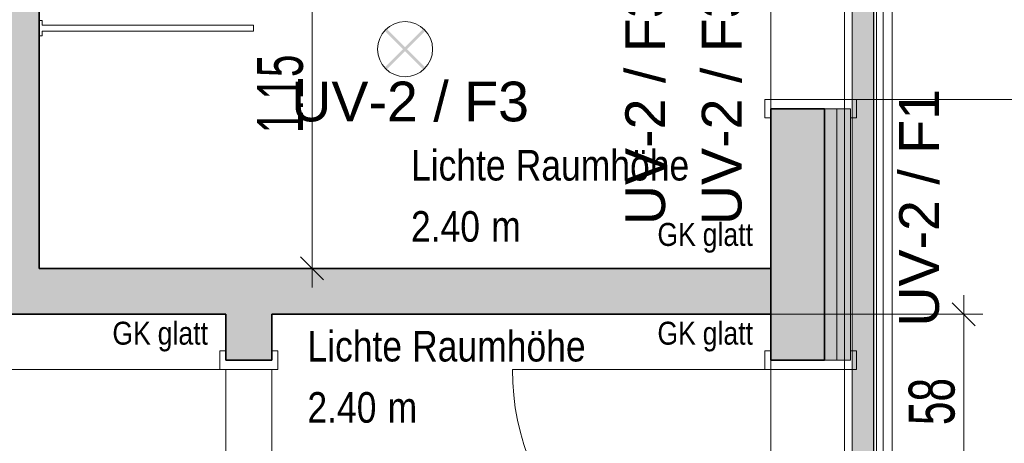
# Model space of a CAD drawing. Extents: x -321 to 526, y -52 to 542.
# Tile 5 of 56: x -140 to -76, y 68 to 96. Entities that reach past the tile are written whole.
import ezdxf
from ezdxf.lldxf.tags import DXFTag

# ---------------------------------------------------------------- set-up
doc = ezdxf.new("R2010")
doc.units = 0
doc.layers.get('0').update_dxf_attribs({"lineweight": 35})
for name, color, linetype, lineweight in [('D-501 Deckenspiegel Beleuchtung_BM_PM_NB', 7, 'Continuous', 25), ('D-501 Deckenspiegel Gebäude', 7, 'Continuous', 25), ('D-501 Deckenspiegel Text_Maß', 7, 'Continuous', 25)]:
    doc.layers.add(name, color=color, linetype=linetype, lineweight=lineweight)
doc.layers.add('E_445_Allgemeinbeleuchtung', color=7, linetype='Continuous', lineweight=18, true_color=0xf7d209)
doc.layers.add('E_449_Niederspannungsinstallationen_Stromkreise', color=1, linetype='Continuous', lineweight=25, true_color=0xff0000)
doc.styles.get("Standard").update_dxf_attribs({"font": 'arial.ttf'})
tags = doc.linetypes.add('ALL_S14', pattern=[0.1, 0.05, -0.05]).pattern_tags.tags
tags[6:7] = [DXFTag(74, 4), DXFTag(75, 0), DXFTag(340, '0'), DXFTag(46, 1.0), DXFTag(50, 0.0), DXFTag(44, 0.0), DXFTag(45, 0.0)]
tags[4:5] = [DXFTag(74, 4), DXFTag(75, 0), DXFTag(340, '0'), DXFTag(46, 1.0), DXFTag(50, 0.0), DXFTag(44, 0.0), DXFTag(45, 0.0)]
tags = doc.linetypes.add('PUNKT2_S9', pattern=[0.025, 0, -0.025]).pattern_tags.tags
tags[6:7] = [DXFTag(74, 4), DXFTag(75, 0), DXFTag(340, '0'), DXFTag(46, 1.0), DXFTag(50, 0.0), DXFTag(44, 0.0), DXFTag(45, 0.0)]
tags[4:5] = [DXFTag(74, 4), DXFTag(75, 0), DXFTag(340, '0'), DXFTag(46, 1.0), DXFTag(50, 0.0), DXFTag(44, 0.0), DXFTag(45, 0.0)]

# ---------------------------------------------------------------- blocks, each defined once
blk = doc.blocks.new('Referenz-A07MYS7IRK', base_point=(-281.008, -47.122))
at = {"layer": 'D-501 Deckenspiegel Beleuchtung_BM_PM_NB', "color": 0, "lineweight": 18}
for p, q in [((-85.624, 172.697), (-85.624, 15.266)), ((-84.224, 15.266), (-84.224, 172.697))]:
    blk.add_line(p, q, dxfattribs=at)
at = {"layer": 'D-501 Deckenspiegel Beleuchtung_BM_PM_NB', "color": 0, "lineweight": 13}
for points in [[(-85.624, 15.273), (-85.624, 172.697), (-84.224, 15.273)], [(-84.224, 15.273), (-85.624, 172.697), (-84.224, 172.697)]]:
    blk.add_solid(points, dxfattribs=at)
at = {"layer": 'D-501 Deckenspiegel Gebäude', "color": 0, "linetype": 'ALL_S14', "lineweight": 13, "ltscale": 0.13}
for p, q in [((-90.924, 213.673), (-90.924, 18.053)), ((-86.116, 213.673), (-86.116, 18.053))]:
    blk.add_line(p, q, dxfattribs=at)
at = {"layer": 'D-501 Deckenspiegel Gebäude', "color": 0, "lineweight": 18}
blk.add_line((-84.024, 16.862), (-84.024, 212.074), dxfattribs=at)
at = {"layer": 'D-501 Deckenspiegel Gebäude', "color": 0, "lineweight": 13}
for p, q in [((-85.624, 132.395), (-85.624, 15.266)), ((-138.751, 95.776), (-138.551, 95.776)), ((-138.751, 94.776), (-138.751, 95.776)), ((-138.551, 95.776), (-138.551, 95.476)), ((-138.551, 95.476), (-124.751, 95.476)), ((-124.751, 95.476), (-124.751, 95.076)), ((-138.551, 94.776), (-138.751, 94.776)), ((-138.551, 95.076), (-138.551, 94.776)), ((-138.551, 95.076), (-124.751, 95.076)), ((-91.324, 89.403), (-91.324, 90.603)), ((-91.324, 90.603), (-85.324, 90.603)), ((-85.324, 90.603), (-85.324, 89.403)), ((-85.324, 90.603), (-66.216, 90.603)), ((-85.724, 90.003), (-90.924, 90.003)), ((-90.924, 90.003), (-90.924, 89.403)), ((-86.608, 90.003), (-86.608, 73.569)), ((-86.116, 90.003), (-86.116, 73.569)), ((-85.724, 89.403), (-85.724, 90.003)), ((-85.716, 90.003), (-85.716, 73.569)), ((-90.924, 89.403), (-91.324, 89.403)), ((-85.324, 89.403), (-85.724, 89.403)), ((-126.951, 74.169), (-126.951, 72.969)), ((-126.551, 74.169), (-126.951, 74.169)), ((-126.551, 73.569), (-126.551, 74.169)), ((-123.151, 74.169), (-123.551, 74.169)), ((-123.551, 74.169), (-123.551, 73.569)), ((-123.151, 72.969), (-123.151, 74.169)), ((-91.324, 74.169), (-91.324, 72.969)), ((-90.924, 74.169), (-91.324, 74.169)), ((-90.924, 73.569), (-90.924, 74.169)), ((-85.324, 74.169), (-85.724, 74.169)), ((-85.724, 74.169), (-85.724, 73.569)), ((-85.324, 72.969), (-85.324, 74.169)), ((-123.551, 73.569), (-126.551, 73.569)), ((-85.724, 73.569), (-90.924, 73.569)), ((-126.951, 72.969), (-143.451, 72.969)), ((-126.951, 72.969), (-123.151, 72.969)), ((-91.324, 72.969), (-107.824, 72.969)), ((-91.324, 72.969), (-85.324, 72.969))]:
    blk.add_line(p, q, dxfattribs=at)
at = {"layer": 'D-501 Deckenspiegel Gebäude', "color": 0, "lineweight": 35}
for p, q in [((-138.751, 125.569), (-138.751, 79.569)), ((-90.924, 90.003), (-90.924, 76.569)), ((-90.924, 90.003), (-87.424, 90.003)), ((-87.424, 90.003), (-87.424, 76.569)), ((-138.751, 79.569), (-90.924, 79.569)), ((-143.751, 76.569), (-126.551, 76.569)), ((-126.551, 76.569), (-126.551, 73.569)), ((-123.551, 76.569), (-123.551, 73.569)), ((-123.551, 76.569), (-90.924, 76.569)), ((-90.924, 76.569), (-90.924, 73.569)), ((-87.424, 76.569), (-87.424, 73.569)), ((-126.551, 73.569), (-123.551, 73.569)), ((-87.424, 73.569), (-90.924, 73.569))]:
    blk.add_line(p, q, dxfattribs=at)
at = {"layer": 'D-501 Deckenspiegel Gebäude', "color": 0, "linetype": 'PUNKT2_S9', "lineweight": 13, "ltscale": 0.13}
for p, q in [((-90.924, 109.603), (-90.924, 90.603)), ((-126.551, 72.969), (-126.551, 56.469)), ((-123.551, 72.969), (-123.551, 56.469)), ((-90.924, 72.969), (-90.924, 56.469))]:
    blk.add_line(p, q, dxfattribs=at)
at = {"layer": 'D-501 Deckenspiegel Gebäude', "color": 0, "lineweight": 13}
for centre, major_axis in [((-85.216, 90.603), (19, 0)), ((-126.951, 72.969), (-16.5, 0)), ((-91.324, 72.969), (-16.5, 0))]:
    blk.add_ellipse(centre, major_axis=major_axis, ratio=1, start_param=0, end_param=1.570796, dxfattribs=at)
at = {"layer": 'D-501 Deckenspiegel Gebäude', "color": 0, "lineweight": -2}
for points in [[(-143.751, 98.969), (-143.751, 129.569), (-138.751, 76.569)], [(-138.751, 76.569), (-143.751, 129.569), (-138.751, 79.569)], [(-138.751, 79.569), (-143.751, 129.569), (-138.751, 125.569)], [(-143.751, 93.969), (-143.751, 98.969), (-138.751, 76.569)], [(-143.751, 76.569), (-143.751, 93.969), (-138.751, 76.569)], [(-90.924, 79.569), (-90.924, 90.003), (-85.724, 73.569)], [(-85.724, 73.569), (-90.924, 90.003), (-85.724, 90.003)], [(-138.751, 76.569), (-138.751, 79.569), (-126.551, 76.569)], [(-126.551, 76.569), (-138.751, 79.569), (-126.551, 79.569)], [(-126.551, 76.569), (-126.551, 79.569), (-123.551, 73.569)], [(-123.551, 76.569), (-126.551, 79.569), (-123.551, 79.569)], [(-123.551, 73.569), (-126.551, 79.569), (-123.551, 76.569)], [(-123.551, 76.569), (-123.551, 79.569), (-90.924, 76.569)], [(-90.924, 76.569), (-123.551, 79.569), (-90.924, 79.569)], [(-90.924, 76.569), (-90.924, 79.569), (-85.724, 73.569)], [(-126.551, 73.569), (-126.551, 76.569), (-123.551, 73.569)], [(-90.924, 73.569), (-90.924, 76.569), (-85.724, 73.569)]]:
    blk.add_solid(points, dxfattribs=at)
at = {"layer": 'D-501 Deckenspiegel Text_Maß', "color": 0, "lineweight": 13}
for p, q in [((-120.919, 87.241), (-120.919, 102.569)), ((-120.919, 79.569), (-120.919, 87.241)), ((-120.169, 78.819), (-121.669, 80.319)), ((-120.919, 79.569), (-122.169, 79.569)), ((-120.919, 79.569), (-119.669, 79.569)), ((-120.919, 79.569), (-120.919, 78.319)), ((-77.571, 75.819), (-79.071, 77.319)), ((-78.321, 76.569), (-78.321, 77.819)), ((-78.321, 76.569), (-79.571, 76.569)), ((-78.321, 76.569), (-77.071, 76.569)), ((-78.321, 65.069), (-78.321, 76.569))]:
    blk.add_line(p, q, dxfattribs=at)
at = {"layer": 'D-501 Deckenspiegel Text_Maß', "color": 0, "linetype": 'PUNKT2_S9', "lineweight": 13, "ltscale": 0.13}
blk.add_line((-90.924, 76.569), (-78.321, 76.569), dxfattribs=at)
at = {"layer": 'D-501 Deckenspiegel Text_Maß', "color": 0, "lineweight": -2, "char_height": 3, "attachment_point": 1, "rotation": 90}
for s, insert in [('{\\W0.63;\\fArial;1.15}', (-124.518, 88.406)), ('{\\W0.66;\\fArial;58}', (-81.92, 69.326))]:
    blk.add_mtext(s, dxfattribs=dict(at, insert=insert))
at = {"layer": 'D-501 Deckenspiegel Text_Maß', "color": 0, "lineweight": 18, "char_height": 2, "attachment_point": 1}
for s, insert in [('{\\W0.83;\\fArial;Lichte}', (-114.454, 87.313)), ('{\\W0.83;\\fArial;Raumhöhe}', (-107.61, 87.313)), ('{\\W0.83;\\fArial;2.40}', (-114.454, 83.313)), ('{\\W0.83;\\fArial;m}', (-109.208, 83.313)), ('{\\W0.83;\\fArial;Lichte}', (-121.223, 75.482)), ('{\\W0.83;\\fArial;Raumhöhe}', (-114.379, 75.482)), ('{\\W0.83;\\fArial;2.40}', (-121.223, 71.482)), ('{\\W0.83;\\fArial;m}', (-115.977, 71.482))]:
    blk.add_mtext(s, dxfattribs=dict(at, insert=insert))
at = {"layer": 'D-501 Deckenspiegel Text_Maß', "color": 0, "lineweight": 13, "char_height": 1.5, "attachment_point": 1}
for s, insert in [('{\\W0.83;\\fArial;GK}', (-98.344, 82.538)), ('{\\W0.83;\\fArial;glatt}', (-95.384, 82.538)), ('{\\W0.83;\\fArial;GK}', (-133.971, 76.082)), ('{\\W0.83;\\fArial;glatt}', (-131.011, 76.082)), ('{\\W0.83;\\fArial;GK}', (-98.344, 76.082)), ('{\\W0.83;\\fArial;glatt}', (-95.384, 76.082))]:
    blk.add_mtext(s, dxfattribs=dict(at, insert=insert))
blk = doc.blocks.new('T5 1-flammig 21W-A07MYS82RK', base_point=(-84.191, 15.314))
at = {"color": 0, "lineweight": -2}
for p, q in [((-84.191, 15.314), (-84.191, 172.754)), ((-82.991, 15.314), (-82.991, 172.754)), ((-84.191, 16.338), (-84.191, 171.729)), ((-83.591, 16.314), (-83.591, 171.754)), ((-82.991, 16.338), (-82.991, 171.729))]:
    blk.add_line(p, q, dxfattribs=at)
blk = doc.blocks.new('Leuchtendeckenauslaß-A07MYS8URK', base_point=(-116.64, 92.099))
at = {"color": 0, "linetype": 'ByBlock', "lineweight": -2, "ltscale": 0.18}
blk.add_circle((-114.84, 93.899), 1.8, dxfattribs=at)
for points in [[(-113.505, 92.692), (-116.051, 95.237), (-113.633, 92.564), (-116.178, 95.11)], [(-113.631, 95.236), (-116.177, 92.69), (-113.504, 95.108), (-116.049, 92.563)]]:
    blk.add_solid(points, dxfattribs=at)
blk = doc.blocks.new('Bauteilbeschriftung-A07MYSHURK', base_point=(-82.542, 74.895))
at = {"color": 0, "linetype": 'ByBlock', "lineweight": -2, "ltscale": 0.25, "insert": (-82.542, 75.761), "char_height": 2.6, "attachment_point": 1, "rotation": 90}
blk.add_mtext('{\\fArial;UV-2 / F1}', dxfattribs=at)
blk = doc.blocks.new('Bauteilbeschriftung-A07MYSIYRK', base_point=(-123.143, 89.179))
at = {"color": 0, "linetype": 'ByBlock', "lineweight": -2, "ltscale": 0.25, "insert": (-122.276, 91.779), "char_height": 2.6, "attachment_point": 1}
blk.add_mtext('{\\fArial;UV-2 / F3}', dxfattribs=at)
blk = doc.blocks.new('Bauteilbeschriftung-A07MYSJ4RK', base_point=(-100.443, 81.532))
at = {"color": 0, "linetype": 'ByBlock', "lineweight": -2, "ltscale": 0.25, "insert": (-100.443, 82.399), "char_height": 2.6, "attachment_point": 1, "rotation": 90}
blk.add_mtext('{\\fArial;UV-2 / F3 B}', dxfattribs=at)
blk = doc.blocks.new('Bauteilbeschriftung-A07MYSK6RK', base_point=(-95.443, 81.532))
at = {"color": 0, "linetype": 'ByBlock', "lineweight": -2, "ltscale": 0.25, "insert": (-95.443, 82.399), "char_height": 2.6, "attachment_point": 1, "rotation": 90}
blk.add_mtext('{\\fArial;UV-2 / F3 H}', dxfattribs=at)

msp = doc.modelspace()

# ---------------------------------------------------------------- block references
at = {"color": 251, "lineweight": 25, "ltscale": 0.25, "true_color": 0x585858}
msp.add_blockref('Referenz-A07MYS7IRK', (-281.008, -47.122), dxfattribs=at)
at = {"layer": 'E_445_Allgemeinbeleuchtung', "ltscale": 0.18}
for name, p in [('T5 1-flammig 21W-A07MYS82RK', (-84.191, 15.314)), ('Leuchtendeckenauslaß-A07MYS8URK', (-116.64, 92.099))]:
    msp.add_blockref(name, p, dxfattribs=at)
at = {"layer": 'E_449_Niederspannungsinstallationen_Stromkreise', "ltscale": 0.25}
for name, p in [('Bauteilbeschriftung-A07MYSJ4RK', (-100.443, 81.532)), ('Bauteilbeschriftung-A07MYSK6RK', (-95.443, 81.532)), ('Bauteilbeschriftung-A07MYSIYRK', (-123.143, 89.179)), ('Bauteilbeschriftung-A07MYSHURK', (-82.542, 74.895))]:
    msp.add_blockref(name, p, dxfattribs=at)

doc.saveas('drawing.dxf')
